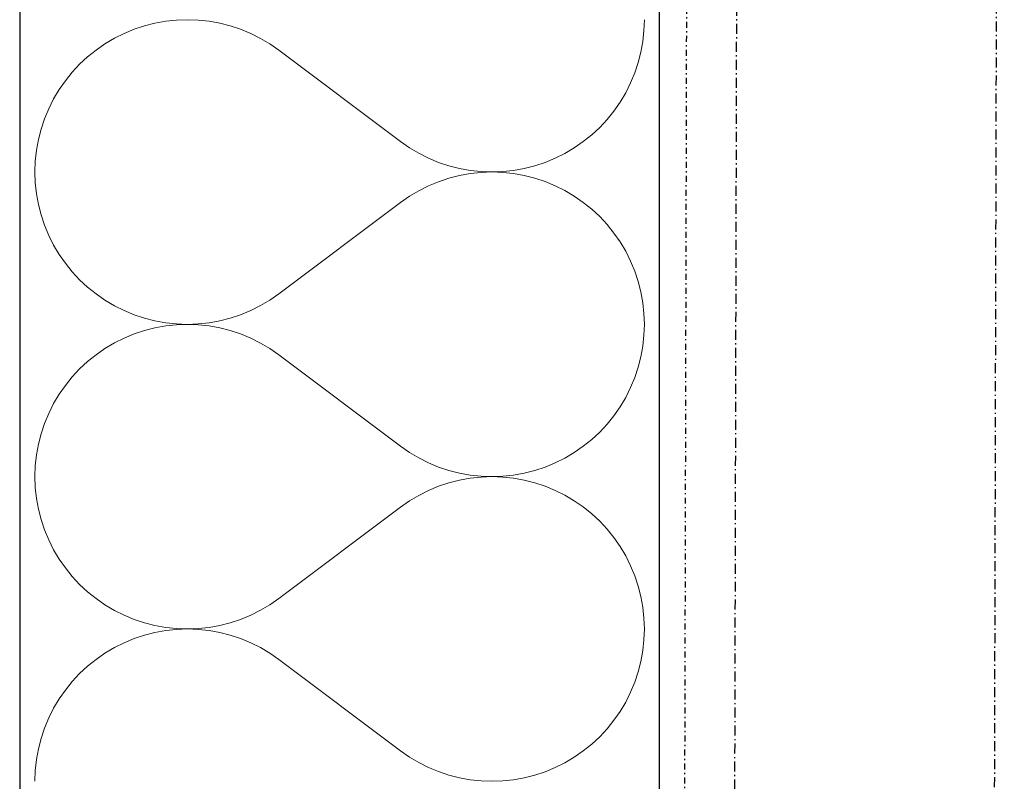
# Model space of a CAD drawing. Header units: millimetres. Extents: x -23738 to 4435, y -2716 to 20653.
# Tile 106 of 160: x -322 to -76, y 3238 to 3429. Entities that reach past the tile are written whole.
import ezdxf

# ---------------------------------------------------------------- set-up
doc = ezdxf.new("R2010")
doc.units = ezdxf.units.MM
doc.header["$MEASUREMENT"] = 0
for name, pattern in [('Wipeout_Contour', [1000, 0, -1000]), ('Čerchovaná M', [4.5, 2.5, -0.85, 0.3, -0.85]), ('Čerchovaná S', [3.5, 1.5, -0.85, 0.3, -0.85])]:
    doc.linetypes.add(name, pattern=pattern)
for name, color, linetype in [('9._POHLED ZÁPADNÍ_2_Nové_Konstrukce - krov', 7, 'Continuous'), ('9._POHLED ZÁPADNÍ_2_Nové_Konstrukce - nosné', 7, 'Continuous'), ('9._POHLED ZÁPADNÍ_2_Nové_Výplně - Povrchové', 7, 'Continuous'), ('9._POHLED ZÁPADNÍ_2_Nové_Výplně – Řezové', 7, 'Continuous'), ('9._POHLED ZÁPADNÍ_2_VÝTAH VAR 1', 7, 'Continuous')]:
    doc.layers.add(name, color=color, linetype=linetype)

# ---------------------------------------------------------------- blocks, each defined once
blk = doc.blocks.new('*X13', base_point=(-24533.14, -6254.22))
at = {"layer": '9._POHLED ZÁPADNÍ_2_Nové_Výplně – Řezové', "color": 21, "linetype": 'Continuous', "lineweight": 20, "true_color": 0xffaaaa}
for p, q in [((-290.5, 3427.03), (-293.08, 3426.18)), ((-287.87, 3427.71), (-290.5, 3427.03)), ((-285.19, 3428.19), (-287.87, 3427.71)), ((-282.48, 3428.48), (-285.19, 3428.19)), ((-279.76, 3428.57), (-282.48, 3428.48)), ((-277.05, 3428.47), (-279.76, 3428.57)), ((-274.34, 3428.18), (-277.05, 3428.47)), ((-271.66, 3427.69), (-274.34, 3428.18)), ((-269.03, 3427.02), (-271.66, 3427.69)), ((-266.45, 3426.16), (-269.03, 3427.02)), ((-165.6, 3425.85), (-165.5, 3428.57)), ((-295.6, 3425.14), (-298.03, 3423.92)), ((-293.08, 3426.18), (-295.6, 3425.14)), ((-263.93, 3425.12), (-266.45, 3426.16)), ((-261.5, 3423.9), (-263.93, 3425.12)), ((-165.89, 3423.15), (-165.6, 3425.85)), ((-300.37, 3422.53), (-302.61, 3420.98)), ((-298.03, 3423.92), (-300.37, 3422.53)), ((-259.16, 3422.51), (-261.5, 3423.9)), ((-256.93, 3420.95), (-259.16, 3422.51)), ((-166.37, 3420.47), (-165.89, 3423.15)), ((-302.61, 3420.98), (-304.73, 3419.28)), ((-256.93, 3420.95), (-226.46, 3398.1)), ((-167.05, 3417.83), (-166.37, 3420.47)), ((-306.72, 3417.42), (-308.57, 3415.43)), ((-304.73, 3419.28), (-306.72, 3417.42)), ((-167.91, 3415.25), (-167.05, 3417.83)), ((-308.57, 3415.43), (-310.28, 3413.31)), ((-168.95, 3412.74), (-167.91, 3415.25)), ((-310.28, 3413.31), (-311.83, 3411.08)), ((-170.17, 3410.31), (-168.95, 3412.74)), ((-311.83, 3411.08), (-313.22, 3408.74)), ((-171.56, 3407.97), (-170.17, 3410.31)), ((-313.22, 3408.74), (-314.44, 3406.31)), ((-173.11, 3405.73), (-171.56, 3407.97)), ((-314.44, 3406.31), (-315.48, 3403.79)), ((-174.81, 3403.62), (-173.11, 3405.73)), ((-315.48, 3403.79), (-316.34, 3401.21)), ((-176.67, 3401.63), (-174.81, 3403.62)), ((-316.34, 3401.21), (-317.01, 3398.58)), ((-178.66, 3399.77), (-176.67, 3401.63)), ((-317.01, 3398.58), (-317.5, 3395.9)), ((-226.46, 3398.1), (-224.22, 3396.54)), ((-183.02, 3396.52), (-180.78, 3398.07)), ((-180.78, 3398.07), (-178.66, 3399.77)), ((-317.5, 3395.9), (-317.79, 3393.19)), ((-224.22, 3396.54), (-221.88, 3395.15)), ((-221.88, 3395.15), (-219.45, 3393.93)), ((-187.79, 3393.91), (-185.36, 3395.13)), ((-185.36, 3395.13), (-183.02, 3396.52)), ((-317.79, 3393.19), (-317.88, 3390.48)), ((-219.45, 3393.93), (-216.94, 3392.89)), ((-216.94, 3392.89), (-214.36, 3392.03)), ((-192.88, 3392.01), (-190.3, 3392.87)), ((-190.3, 3392.87), (-187.79, 3393.91)), ((-317.88, 3390.48), (-317.79, 3387.76)), ((-214.36, 3392.03), (-211.72, 3391.35)), ((-211.72, 3391.35), (-209.05, 3390.87)), ((-209.05, 3390.08), (-211.72, 3389.6)), ((-209.05, 3390.87), (-206.34, 3390.58)), ((-206.34, 3390.38), (-209.05, 3390.08)), ((-206.34, 3390.58), (-203.62, 3390.48)), ((-203.62, 3390.48), (-206.34, 3390.38)), ((-203.62, 3390.48), (-200.9, 3390.57)), ((-200.9, 3390.38), (-203.62, 3390.48)), ((-200.9, 3390.57), (-198.2, 3390.86)), ((-198.2, 3390.09), (-200.9, 3390.38)), ((-198.2, 3390.86), (-195.52, 3391.34)), ((-195.52, 3389.61), (-198.2, 3390.09)), ((-195.52, 3391.34), (-192.88, 3392.01)), ((-317.79, 3387.76), (-317.5, 3385.05)), ((-216.94, 3388.06), (-219.45, 3387.02)), ((-214.36, 3388.92), (-216.94, 3388.06)), ((-211.72, 3389.6), (-214.36, 3388.92)), ((-192.88, 3388.94), (-195.52, 3389.61)), ((-190.3, 3388.08), (-192.88, 3388.94)), ((-187.79, 3387.04), (-190.3, 3388.08)), ((-221.88, 3385.8), (-224.22, 3384.41)), ((-219.45, 3387.02), (-221.88, 3385.8)), ((-185.36, 3385.82), (-187.79, 3387.04)), ((-183.02, 3384.44), (-185.36, 3385.82)), ((-317.5, 3385.05), (-317.01, 3382.38)), ((-256.93, 3360), (-226.46, 3382.86)), ((-224.22, 3384.41), (-226.46, 3382.86)), ((-180.78, 3382.89), (-183.02, 3384.44)), ((-178.66, 3381.18), (-180.78, 3382.89)), ((-317.01, 3382.38), (-316.34, 3379.74)), ((-176.67, 3379.33), (-178.66, 3381.18)), ((-316.34, 3379.74), (-315.48, 3377.16)), ((-174.81, 3377.34), (-176.67, 3379.33)), ((-315.48, 3377.16), (-314.44, 3374.64)), ((-173.11, 3375.22), (-174.81, 3377.34)), ((-171.56, 3372.98), (-173.11, 3375.22)), ((-314.44, 3374.64), (-313.22, 3372.21)), ((-170.17, 3370.64), (-171.56, 3372.98)), ((-313.22, 3372.21), (-311.83, 3369.87)), ((-168.95, 3368.21), (-170.17, 3370.64)), ((-311.83, 3369.87), (-310.28, 3367.64)), ((-167.91, 3365.7), (-168.95, 3368.21)), ((-310.28, 3367.64), (-308.57, 3365.52)), ((-308.57, 3365.52), (-306.72, 3363.53)), ((-167.05, 3363.12), (-167.91, 3365.7)), ((-306.72, 3363.53), (-304.73, 3361.68)), ((-166.37, 3360.48), (-167.05, 3363.12)), ((-304.73, 3361.68), (-302.61, 3359.97)), ((-165.89, 3357.8), (-166.37, 3360.48)), ((-302.61, 3359.97), (-300.37, 3358.42)), ((-300.37, 3358.42), (-298.03, 3357.03)), ((-261.5, 3357.06), (-259.16, 3358.45)), ((-259.16, 3358.45), (-256.93, 3360)), ((-298.03, 3357.03), (-295.6, 3355.82)), ((-295.6, 3355.82), (-293.08, 3354.78)), ((-266.45, 3354.79), (-263.93, 3355.84)), ((-263.93, 3355.84), (-261.5, 3357.06)), ((-165.6, 3355.1), (-165.89, 3357.8)), ((-293.08, 3354.78), (-290.5, 3353.92)), ((-290.5, 3353.92), (-287.87, 3353.25)), ((-287.87, 3353.25), (-285.19, 3352.77)), ((-274.34, 3352.77), (-271.66, 3353.26)), ((-271.66, 3353.26), (-269.03, 3353.93)), ((-269.03, 3353.93), (-266.45, 3354.79)), ((-165.5, 3352.38), (-165.6, 3355.1)), ((-290.5, 3350.84), (-293.08, 3349.99)), ((-287.87, 3351.51), (-290.5, 3350.84)), ((-285.19, 3352), (-287.87, 3351.51)), ((-285.19, 3352.77), (-282.48, 3352.48)), ((-282.48, 3352.29), (-285.19, 3352)), ((-282.48, 3352.48), (-279.76, 3352.38)), ((-279.76, 3352.38), (-282.48, 3352.29)), ((-279.76, 3352.38), (-277.05, 3352.48)), ((-277.05, 3352.28), (-279.76, 3352.38)), ((-277.05, 3352.48), (-274.34, 3352.77)), ((-274.34, 3351.99), (-277.05, 3352.28)), ((-271.66, 3351.5), (-274.34, 3351.99)), ((-269.03, 3350.83), (-271.66, 3351.5)), ((-266.45, 3349.97), (-269.03, 3350.83)), ((-165.6, 3349.66), (-165.5, 3352.38)), ((-295.6, 3348.95), (-298.03, 3347.73)), ((-293.08, 3349.99), (-295.6, 3348.95)), ((-263.93, 3348.93), (-266.45, 3349.97)), ((-261.5, 3347.71), (-263.93, 3348.93)), ((-165.89, 3346.96), (-165.6, 3349.66)), ((-300.37, 3346.34), (-302.61, 3344.79)), ((-298.03, 3347.73), (-300.37, 3346.34)), ((-259.16, 3346.32), (-261.5, 3347.71)), ((-256.93, 3344.76), (-259.16, 3346.32)), ((-166.37, 3344.28), (-165.89, 3346.96)), ((-302.61, 3344.79), (-304.73, 3343.08)), ((-256.93, 3344.76), (-226.46, 3321.9)), ((-167.05, 3341.64), (-166.37, 3344.28)), ((-306.72, 3341.23), (-308.57, 3339.24)), ((-304.73, 3343.08), (-306.72, 3341.23)), ((-167.91, 3339.06), (-167.05, 3341.64)), ((-308.57, 3339.24), (-310.28, 3337.12)), ((-168.95, 3336.55), (-167.91, 3339.06)), ((-310.28, 3337.12), (-311.83, 3334.89)), ((-170.17, 3334.12), (-168.95, 3336.55)), ((-311.83, 3334.89), (-313.22, 3332.55)), ((-171.56, 3331.78), (-170.17, 3334.12)), ((-313.22, 3332.55), (-314.44, 3330.12)), ((-173.11, 3329.54), (-171.56, 3331.78)), ((-314.44, 3330.12), (-315.48, 3327.6)), ((-174.81, 3327.43), (-173.11, 3329.54)), ((-315.48, 3327.6), (-316.34, 3325.02)), ((-176.67, 3325.43), (-174.81, 3327.43)), ((-316.34, 3325.02), (-317.01, 3322.39)), ((-180.78, 3321.88), (-178.66, 3323.58)), ((-178.66, 3323.58), (-176.67, 3325.43)), ((-317.01, 3322.39), (-317.5, 3319.71)), ((-226.46, 3321.9), (-224.22, 3320.35)), ((-183.02, 3320.32), (-180.78, 3321.88)), ((-317.5, 3319.71), (-317.79, 3317)), ((-224.22, 3320.35), (-221.88, 3318.96)), ((-221.88, 3318.96), (-219.45, 3317.74)), ((-187.79, 3317.72), (-185.36, 3318.94)), ((-185.36, 3318.94), (-183.02, 3320.32)), ((-317.79, 3317), (-317.88, 3314.29)), ((-219.45, 3317.74), (-216.94, 3316.7)), ((-216.94, 3316.7), (-214.36, 3315.84)), ((-192.88, 3315.82), (-190.3, 3316.68)), ((-190.3, 3316.68), (-187.79, 3317.72)), ((-317.88, 3314.29), (-317.79, 3311.57)), ((-214.36, 3315.84), (-211.72, 3315.16)), ((-211.72, 3315.16), (-209.05, 3314.68)), ((-209.05, 3313.89), (-211.72, 3313.41)), ((-209.05, 3314.68), (-206.34, 3314.38)), ((-206.34, 3314.19), (-209.05, 3313.89)), ((-206.34, 3314.38), (-203.62, 3314.29)), ((-203.62, 3314.29), (-206.34, 3314.19)), ((-203.62, 3314.29), (-200.9, 3314.38)), ((-200.9, 3314.19), (-203.62, 3314.29)), ((-200.9, 3314.38), (-198.2, 3314.67)), ((-198.2, 3313.9), (-200.9, 3314.19)), ((-198.2, 3314.67), (-195.52, 3315.15)), ((-195.52, 3313.42), (-198.2, 3313.9)), ((-195.52, 3315.15), (-192.88, 3315.82)), ((-317.79, 3311.57), (-317.5, 3308.86)), ((-216.94, 3311.87), (-219.45, 3310.83)), ((-214.36, 3312.73), (-216.94, 3311.87)), ((-211.72, 3313.41), (-214.36, 3312.73)), ((-192.88, 3312.75), (-195.52, 3313.42)), ((-190.3, 3311.89), (-192.88, 3312.75)), ((-187.79, 3310.85), (-190.3, 3311.89)), ((-317.5, 3308.86), (-317.01, 3306.18)), ((-221.88, 3309.61), (-224.22, 3308.22)), ((-219.45, 3310.83), (-221.88, 3309.61)), ((-185.36, 3309.63), (-187.79, 3310.85)), ((-183.02, 3308.25), (-185.36, 3309.63)), ((-256.93, 3283.81), (-226.46, 3306.67)), ((-224.22, 3308.22), (-226.46, 3306.67)), ((-180.78, 3306.7), (-183.02, 3308.25)), ((-178.66, 3304.99), (-180.78, 3306.7)), ((-317.01, 3306.18), (-316.34, 3303.55)), ((-176.67, 3303.14), (-178.66, 3304.99)), ((-316.34, 3303.55), (-315.48, 3300.97)), ((-174.81, 3301.15), (-176.67, 3303.14)), ((-315.48, 3300.97), (-314.44, 3298.45)), ((-173.11, 3299.03), (-174.81, 3301.15)), ((-171.56, 3296.79), (-173.11, 3299.03)), ((-314.44, 3298.45), (-313.22, 3296.02)), ((-170.17, 3294.45), (-171.56, 3296.79)), ((-313.22, 3296.02), (-311.83, 3293.68)), ((-168.95, 3292.02), (-170.17, 3294.45)), ((-311.83, 3293.68), (-310.28, 3291.45)), ((-167.91, 3289.51), (-168.95, 3292.02)), ((-310.28, 3291.45), (-308.57, 3289.33)), ((-308.57, 3289.33), (-306.72, 3287.34)), ((-167.05, 3286.93), (-167.91, 3289.51)), ((-306.72, 3287.34), (-304.73, 3285.49)), ((-166.37, 3284.29), (-167.05, 3286.93)), ((-304.73, 3285.49), (-302.61, 3283.78)), ((-165.89, 3281.61), (-166.37, 3284.29)), ((-302.61, 3283.78), (-300.37, 3282.23)), ((-300.37, 3282.23), (-298.03, 3280.84)), ((-261.5, 3280.87), (-259.16, 3282.26)), ((-259.16, 3282.26), (-256.93, 3283.81)), ((-298.03, 3280.84), (-295.6, 3279.63)), ((-295.6, 3279.63), (-293.08, 3278.59)), ((-266.45, 3278.6), (-263.93, 3279.65)), ((-263.93, 3279.65), (-261.5, 3280.87)), ((-165.6, 3278.91), (-165.89, 3281.61)), ((-293.08, 3278.59), (-290.5, 3277.73)), ((-290.5, 3277.73), (-287.87, 3277.06)), ((-287.87, 3277.06), (-285.19, 3276.58)), ((-274.34, 3276.58), (-271.66, 3277.07)), ((-271.66, 3277.07), (-269.03, 3277.74)), ((-269.03, 3277.74), (-266.45, 3278.6)), ((-165.5, 3276.19), (-165.6, 3278.91)), ((-290.5, 3274.65), (-293.08, 3273.8)), ((-287.87, 3275.32), (-290.5, 3274.65)), ((-285.19, 3275.81), (-287.87, 3275.32)), ((-285.19, 3276.58), (-282.48, 3276.29)), ((-282.48, 3276.1), (-285.19, 3275.81)), ((-282.48, 3276.29), (-279.76, 3276.19)), ((-279.76, 3276.19), (-282.48, 3276.1)), ((-279.76, 3276.19), (-277.05, 3276.29)), ((-277.05, 3276.09), (-279.76, 3276.19)), ((-277.05, 3276.29), (-274.34, 3276.58)), ((-274.34, 3275.8), (-277.05, 3276.09)), ((-271.66, 3275.31), (-274.34, 3275.8)), ((-269.03, 3274.64), (-271.66, 3275.31)), ((-266.45, 3273.78), (-269.03, 3274.64)), ((-165.6, 3273.47), (-165.5, 3276.19)), ((-295.6, 3272.76), (-298.03, 3271.54)), ((-293.08, 3273.8), (-295.6, 3272.76)), ((-263.93, 3272.73), (-266.45, 3273.78)), ((-261.5, 3271.52), (-263.93, 3272.73)), ((-165.89, 3270.77), (-165.6, 3273.47)), ((-300.37, 3270.15), (-302.61, 3268.6)), ((-298.03, 3271.54), (-300.37, 3270.15)), ((-259.16, 3270.12), (-261.5, 3271.52)), ((-256.93, 3268.57), (-259.16, 3270.12)), ((-166.37, 3268.09), (-165.89, 3270.77)), ((-304.73, 3266.89), (-306.72, 3265.04)), ((-302.61, 3268.6), (-304.73, 3266.89)), ((-256.93, 3268.57), (-226.46, 3245.71)), ((-167.05, 3265.45), (-166.37, 3268.09)), ((-306.72, 3265.04), (-308.57, 3263.05)), ((-167.91, 3262.87), (-167.05, 3265.45)), ((-308.57, 3263.05), (-310.28, 3260.93)), ((-168.95, 3260.36), (-167.91, 3262.87)), ((-310.28, 3260.93), (-311.83, 3258.7)), ((-170.17, 3257.93), (-168.95, 3260.36)), ((-311.83, 3258.7), (-313.22, 3256.36)), ((-171.56, 3255.59), (-170.17, 3257.93)), ((-313.22, 3256.36), (-314.44, 3253.93)), ((-173.11, 3253.35), (-171.56, 3255.59)), ((-314.44, 3253.93), (-315.48, 3251.41)), ((-174.81, 3251.24), (-173.11, 3253.35)), ((-315.48, 3251.41), (-316.34, 3248.83)), ((-176.67, 3249.24), (-174.81, 3251.24)), ((-316.34, 3248.83), (-317.01, 3246.2)), ((-180.78, 3245.69), (-178.66, 3247.39)), ((-178.66, 3247.39), (-176.67, 3249.24)), ((-317.01, 3246.2), (-317.5, 3243.52)), ((-226.46, 3245.71), (-224.22, 3244.16)), ((-183.02, 3244.13), (-180.78, 3245.69)), ((-317.5, 3243.52), (-317.79, 3240.81)), ((-224.22, 3244.16), (-221.88, 3242.77)), ((-221.88, 3242.77), (-219.45, 3241.55)), ((-187.79, 3241.53), (-185.36, 3242.75)), ((-185.36, 3242.75), (-183.02, 3244.13)), ((-317.79, 3240.81), (-317.88, 3238.1)), ((-219.45, 3241.55), (-216.94, 3240.51)), ((-216.94, 3240.51), (-214.36, 3239.65)), ((-192.88, 3239.63), (-190.3, 3240.49)), ((-190.3, 3240.49), (-187.79, 3241.53)), ((-214.36, 3239.65), (-211.72, 3238.97)), ((-211.72, 3238.97), (-209.05, 3238.49)), ((-209.05, 3238.49), (-206.34, 3238.19)), ((-206.34, 3238.19), (-203.62, 3238.1)), ((-203.62, 3238.1), (-200.9, 3238.19)), ((-200.9, 3238.19), (-198.2, 3238.48)), ((-198.2, 3238.48), (-195.52, 3238.96)), ((-195.52, 3238.96), (-192.88, 3239.63))]:
    blk.add_line(p, q, dxfattribs=at)
blk = doc.blocks.new('*X24', base_point=(-24533.14, -6254.22))
at = {"layer": '9._POHLED ZÁPADNÍ_2_Nové_Výplně – Řezové', "color": 21, "linetype": 'Continuous', "lineweight": 20, "true_color": 0xffaaaa}
for p, q in [((-290.5, 3427.03), (-293.08, 3426.18)), ((-287.87, 3427.71), (-290.5, 3427.03)), ((-285.19, 3428.19), (-287.87, 3427.71)), ((-282.48, 3428.48), (-285.19, 3428.19)), ((-279.76, 3428.57), (-282.48, 3428.48)), ((-277.05, 3428.47), (-279.76, 3428.57)), ((-274.34, 3428.18), (-277.05, 3428.47)), ((-271.66, 3427.69), (-274.34, 3428.18)), ((-269.03, 3427.02), (-271.66, 3427.69)), ((-266.45, 3426.16), (-269.03, 3427.02)), ((-165.6, 3425.85), (-165.5, 3428.57)), ((-295.6, 3425.14), (-298.03, 3423.92)), ((-293.08, 3426.18), (-295.6, 3425.14)), ((-263.93, 3425.12), (-266.45, 3426.16)), ((-261.5, 3423.9), (-263.93, 3425.12)), ((-165.89, 3423.15), (-165.6, 3425.85)), ((-300.37, 3422.53), (-302.61, 3420.98)), ((-298.03, 3423.92), (-300.37, 3422.53)), ((-259.16, 3422.51), (-261.5, 3423.9)), ((-256.93, 3420.95), (-259.16, 3422.51)), ((-166.37, 3420.47), (-165.89, 3423.15)), ((-302.61, 3420.98), (-304.73, 3419.28)), ((-256.93, 3420.95), (-226.46, 3398.1)), ((-167.05, 3417.83), (-166.37, 3420.47)), ((-306.72, 3417.42), (-308.57, 3415.43)), ((-304.73, 3419.28), (-306.72, 3417.42)), ((-167.91, 3415.25), (-167.05, 3417.83)), ((-308.57, 3415.43), (-310.28, 3413.31)), ((-168.95, 3412.74), (-167.91, 3415.25)), ((-310.28, 3413.31), (-311.83, 3411.08)), ((-170.17, 3410.31), (-168.95, 3412.74)), ((-311.83, 3411.08), (-313.22, 3408.74)), ((-171.56, 3407.97), (-170.17, 3410.31)), ((-313.22, 3408.74), (-314.44, 3406.31)), ((-173.11, 3405.73), (-171.56, 3407.97)), ((-314.44, 3406.31), (-315.48, 3403.79)), ((-174.81, 3403.62), (-173.11, 3405.73)), ((-315.48, 3403.79), (-316.34, 3401.21)), ((-176.67, 3401.63), (-174.81, 3403.62)), ((-316.34, 3401.21), (-317.01, 3398.58)), ((-178.66, 3399.77), (-176.67, 3401.63)), ((-317.01, 3398.58), (-317.5, 3395.9)), ((-226.46, 3398.1), (-224.22, 3396.54)), ((-183.02, 3396.52), (-180.78, 3398.07)), ((-180.78, 3398.07), (-178.66, 3399.77)), ((-317.5, 3395.9), (-317.79, 3393.19)), ((-224.22, 3396.54), (-221.88, 3395.15)), ((-221.88, 3395.15), (-219.45, 3393.93)), ((-187.79, 3393.91), (-185.36, 3395.13)), ((-185.36, 3395.13), (-183.02, 3396.52)), ((-317.79, 3393.19), (-317.88, 3390.48)), ((-219.45, 3393.93), (-216.94, 3392.89)), ((-216.94, 3392.89), (-214.36, 3392.03)), ((-192.88, 3392.01), (-190.3, 3392.87)), ((-190.3, 3392.87), (-187.79, 3393.91)), ((-317.88, 3390.48), (-317.79, 3387.76)), ((-214.36, 3392.03), (-211.72, 3391.35)), ((-211.72, 3391.35), (-209.05, 3390.87)), ((-209.05, 3390.08), (-211.72, 3389.6)), ((-209.05, 3390.87), (-206.34, 3390.58)), ((-206.34, 3390.38), (-209.05, 3390.08)), ((-206.34, 3390.58), (-203.62, 3390.48)), ((-203.62, 3390.48), (-206.34, 3390.38)), ((-203.62, 3390.48), (-200.9, 3390.57)), ((-200.9, 3390.38), (-203.62, 3390.48)), ((-200.9, 3390.57), (-198.2, 3390.86)), ((-198.2, 3390.09), (-200.9, 3390.38)), ((-198.2, 3390.86), (-195.52, 3391.34)), ((-195.52, 3389.61), (-198.2, 3390.09)), ((-195.52, 3391.34), (-192.88, 3392.01)), ((-317.79, 3387.76), (-317.5, 3385.05)), ((-216.94, 3388.06), (-219.45, 3387.02)), ((-214.36, 3388.92), (-216.94, 3388.06)), ((-211.72, 3389.6), (-214.36, 3388.92)), ((-192.88, 3388.94), (-195.52, 3389.61)), ((-190.3, 3388.08), (-192.88, 3388.94)), ((-187.79, 3387.04), (-190.3, 3388.08)), ((-221.88, 3385.8), (-224.22, 3384.41)), ((-219.45, 3387.02), (-221.88, 3385.8)), ((-185.36, 3385.82), (-187.79, 3387.04)), ((-183.02, 3384.44), (-185.36, 3385.82)), ((-317.5, 3385.05), (-317.01, 3382.38)), ((-256.93, 3360), (-226.46, 3382.86)), ((-224.22, 3384.41), (-226.46, 3382.86)), ((-180.78, 3382.89), (-183.02, 3384.44)), ((-178.66, 3381.18), (-180.78, 3382.89)), ((-317.01, 3382.38), (-316.34, 3379.74)), ((-176.67, 3379.33), (-178.66, 3381.18)), ((-316.34, 3379.74), (-315.48, 3377.16)), ((-174.81, 3377.34), (-176.67, 3379.33)), ((-315.48, 3377.16), (-314.44, 3374.64)), ((-173.11, 3375.22), (-174.81, 3377.34)), ((-171.56, 3372.98), (-173.11, 3375.22)), ((-314.44, 3374.64), (-313.22, 3372.21)), ((-170.17, 3370.64), (-171.56, 3372.98)), ((-313.22, 3372.21), (-311.83, 3369.87)), ((-168.95, 3368.21), (-170.17, 3370.64)), ((-311.83, 3369.87), (-310.28, 3367.64)), ((-167.91, 3365.7), (-168.95, 3368.21)), ((-310.28, 3367.64), (-308.57, 3365.52)), ((-308.57, 3365.52), (-306.72, 3363.53)), ((-167.05, 3363.12), (-167.91, 3365.7)), ((-306.72, 3363.53), (-304.73, 3361.68)), ((-166.37, 3360.48), (-167.05, 3363.12)), ((-304.73, 3361.68), (-302.61, 3359.97)), ((-165.89, 3357.8), (-166.37, 3360.48)), ((-302.61, 3359.97), (-300.37, 3358.42)), ((-300.37, 3358.42), (-298.03, 3357.03)), ((-261.5, 3357.06), (-259.16, 3358.45)), ((-259.16, 3358.45), (-256.93, 3360)), ((-298.03, 3357.03), (-295.6, 3355.82)), ((-295.6, 3355.82), (-293.08, 3354.78)), ((-266.45, 3354.79), (-263.93, 3355.84)), ((-263.93, 3355.84), (-261.5, 3357.06)), ((-165.6, 3355.1), (-165.89, 3357.8)), ((-293.08, 3354.78), (-290.5, 3353.92)), ((-290.5, 3353.92), (-287.87, 3353.25)), ((-287.87, 3353.25), (-285.19, 3352.77)), ((-274.34, 3352.77), (-271.66, 3353.26)), ((-271.66, 3353.26), (-269.03, 3353.93)), ((-269.03, 3353.93), (-266.45, 3354.79)), ((-165.5, 3352.38), (-165.6, 3355.1)), ((-290.5, 3350.84), (-293.08, 3349.99)), ((-287.87, 3351.51), (-290.5, 3350.84)), ((-285.19, 3352), (-287.87, 3351.51)), ((-285.19, 3352.77), (-282.48, 3352.48)), ((-282.48, 3352.29), (-285.19, 3352)), ((-282.48, 3352.48), (-279.76, 3352.38)), ((-279.76, 3352.38), (-282.48, 3352.29)), ((-279.76, 3352.38), (-277.05, 3352.48)), ((-277.05, 3352.28), (-279.76, 3352.38)), ((-277.05, 3352.48), (-274.34, 3352.77)), ((-274.34, 3351.99), (-277.05, 3352.28)), ((-271.66, 3351.5), (-274.34, 3351.99)), ((-269.03, 3350.83), (-271.66, 3351.5)), ((-266.45, 3349.97), (-269.03, 3350.83)), ((-165.6, 3349.66), (-165.5, 3352.38)), ((-295.6, 3348.95), (-298.03, 3347.73)), ((-293.08, 3349.99), (-295.6, 3348.95)), ((-263.93, 3348.93), (-266.45, 3349.97)), ((-261.5, 3347.71), (-263.93, 3348.93)), ((-165.89, 3346.96), (-165.6, 3349.66)), ((-300.37, 3346.34), (-302.61, 3344.79)), ((-298.03, 3347.73), (-300.37, 3346.34)), ((-259.16, 3346.32), (-261.5, 3347.71)), ((-256.93, 3344.76), (-259.16, 3346.32)), ((-166.37, 3344.28), (-165.89, 3346.96)), ((-302.61, 3344.79), (-304.73, 3343.08)), ((-256.93, 3344.76), (-226.46, 3321.9)), ((-167.05, 3341.64), (-166.37, 3344.28)), ((-306.72, 3341.23), (-308.57, 3339.24)), ((-304.73, 3343.08), (-306.72, 3341.23)), ((-167.91, 3339.06), (-167.05, 3341.64)), ((-308.57, 3339.24), (-310.28, 3337.12)), ((-168.95, 3336.55), (-167.91, 3339.06)), ((-310.28, 3337.12), (-311.83, 3334.89)), ((-170.17, 3334.12), (-168.95, 3336.55)), ((-311.83, 3334.89), (-313.22, 3332.55)), ((-171.56, 3331.78), (-170.17, 3334.12)), ((-313.22, 3332.55), (-314.44, 3330.12)), ((-173.11, 3329.54), (-171.56, 3331.78)), ((-314.44, 3330.12), (-315.48, 3327.6)), ((-174.81, 3327.43), (-173.11, 3329.54)), ((-315.48, 3327.6), (-316.34, 3325.02)), ((-176.67, 3325.43), (-174.81, 3327.43)), ((-316.34, 3325.02), (-317.01, 3322.39)), ((-180.78, 3321.88), (-178.66, 3323.58)), ((-178.66, 3323.58), (-176.67, 3325.43)), ((-317.01, 3322.39), (-317.5, 3319.71)), ((-226.46, 3321.9), (-224.22, 3320.35)), ((-183.02, 3320.32), (-180.78, 3321.88)), ((-317.5, 3319.71), (-317.79, 3317)), ((-224.22, 3320.35), (-221.88, 3318.96)), ((-221.88, 3318.96), (-219.45, 3317.74)), ((-187.79, 3317.72), (-185.36, 3318.94)), ((-185.36, 3318.94), (-183.02, 3320.32)), ((-317.79, 3317), (-317.88, 3314.29)), ((-219.45, 3317.74), (-216.94, 3316.7)), ((-216.94, 3316.7), (-214.36, 3315.84)), ((-192.88, 3315.82), (-190.3, 3316.68)), ((-190.3, 3316.68), (-187.79, 3317.72)), ((-317.88, 3314.29), (-317.79, 3311.57)), ((-214.36, 3315.84), (-211.72, 3315.16)), ((-211.72, 3315.16), (-209.05, 3314.68)), ((-209.05, 3313.89), (-211.72, 3313.41)), ((-209.05, 3314.68), (-206.34, 3314.38)), ((-206.34, 3314.19), (-209.05, 3313.89)), ((-206.34, 3314.38), (-203.62, 3314.29)), ((-203.62, 3314.29), (-206.34, 3314.19)), ((-203.62, 3314.29), (-200.9, 3314.38)), ((-200.9, 3314.19), (-203.62, 3314.29)), ((-200.9, 3314.38), (-198.2, 3314.67)), ((-198.2, 3313.9), (-200.9, 3314.19)), ((-198.2, 3314.67), (-195.52, 3315.15)), ((-195.52, 3313.42), (-198.2, 3313.9)), ((-195.52, 3315.15), (-192.88, 3315.82)), ((-317.79, 3311.57), (-317.5, 3308.86)), ((-216.94, 3311.87), (-219.45, 3310.83)), ((-214.36, 3312.73), (-216.94, 3311.87)), ((-211.72, 3313.41), (-214.36, 3312.73)), ((-192.88, 3312.75), (-195.52, 3313.42)), ((-190.3, 3311.89), (-192.88, 3312.75)), ((-187.79, 3310.85), (-190.3, 3311.89)), ((-317.5, 3308.86), (-317.01, 3306.18)), ((-221.88, 3309.61), (-224.22, 3308.22)), ((-219.45, 3310.83), (-221.88, 3309.61)), ((-185.36, 3309.63), (-187.79, 3310.85)), ((-183.02, 3308.25), (-185.36, 3309.63)), ((-256.93, 3283.81), (-226.46, 3306.67)), ((-224.22, 3308.22), (-226.46, 3306.67)), ((-180.78, 3306.7), (-183.02, 3308.25)), ((-178.66, 3304.99), (-180.78, 3306.7)), ((-317.01, 3306.18), (-316.34, 3303.55)), ((-176.67, 3303.14), (-178.66, 3304.99)), ((-316.34, 3303.55), (-315.48, 3300.97)), ((-174.81, 3301.15), (-176.67, 3303.14)), ((-315.48, 3300.97), (-314.44, 3298.45)), ((-173.11, 3299.03), (-174.81, 3301.15)), ((-171.56, 3296.79), (-173.11, 3299.03)), ((-314.44, 3298.45), (-313.22, 3296.02)), ((-170.17, 3294.45), (-171.56, 3296.79)), ((-313.22, 3296.02), (-311.83, 3293.68)), ((-168.95, 3292.02), (-170.17, 3294.45)), ((-311.83, 3293.68), (-310.28, 3291.45)), ((-167.91, 3289.51), (-168.95, 3292.02)), ((-310.28, 3291.45), (-308.57, 3289.33)), ((-308.57, 3289.33), (-306.72, 3287.34)), ((-167.05, 3286.93), (-167.91, 3289.51)), ((-306.72, 3287.34), (-304.73, 3285.49)), ((-166.37, 3284.29), (-167.05, 3286.93)), ((-304.73, 3285.49), (-302.61, 3283.78)), ((-165.89, 3281.61), (-166.37, 3284.29)), ((-302.61, 3283.78), (-300.37, 3282.23)), ((-300.37, 3282.23), (-298.03, 3280.84)), ((-261.5, 3280.87), (-259.16, 3282.26)), ((-259.16, 3282.26), (-256.93, 3283.81)), ((-298.03, 3280.84), (-295.6, 3279.63)), ((-295.6, 3279.63), (-293.08, 3278.59)), ((-266.45, 3278.6), (-263.93, 3279.65)), ((-263.93, 3279.65), (-261.5, 3280.87)), ((-165.6, 3278.91), (-165.89, 3281.61)), ((-293.08, 3278.59), (-290.5, 3277.73)), ((-290.5, 3277.73), (-287.87, 3277.06)), ((-287.87, 3277.06), (-285.19, 3276.58)), ((-274.34, 3276.58), (-271.66, 3277.07)), ((-271.66, 3277.07), (-269.03, 3277.74)), ((-269.03, 3277.74), (-266.45, 3278.6)), ((-165.5, 3276.19), (-165.6, 3278.91)), ((-290.5, 3274.65), (-293.08, 3273.8)), ((-287.87, 3275.32), (-290.5, 3274.65)), ((-285.19, 3275.81), (-287.87, 3275.32)), ((-285.19, 3276.58), (-282.48, 3276.29)), ((-282.48, 3276.1), (-285.19, 3275.81)), ((-282.48, 3276.29), (-279.76, 3276.19)), ((-279.76, 3276.19), (-282.48, 3276.1)), ((-279.76, 3276.19), (-277.05, 3276.29)), ((-277.05, 3276.09), (-279.76, 3276.19)), ((-277.05, 3276.29), (-274.34, 3276.58)), ((-274.34, 3275.8), (-277.05, 3276.09)), ((-271.66, 3275.31), (-274.34, 3275.8)), ((-269.03, 3274.64), (-271.66, 3275.31)), ((-266.45, 3273.78), (-269.03, 3274.64)), ((-165.6, 3273.47), (-165.5, 3276.19)), ((-295.6, 3272.76), (-298.03, 3271.54)), ((-293.08, 3273.8), (-295.6, 3272.76)), ((-263.93, 3272.73), (-266.45, 3273.78)), ((-261.5, 3271.52), (-263.93, 3272.73)), ((-165.89, 3270.77), (-165.6, 3273.47)), ((-300.37, 3270.15), (-302.61, 3268.6)), ((-298.03, 3271.54), (-300.37, 3270.15)), ((-259.16, 3270.12), (-261.5, 3271.52)), ((-256.93, 3268.57), (-259.16, 3270.12)), ((-166.37, 3268.09), (-165.89, 3270.77)), ((-304.73, 3266.89), (-306.72, 3265.04)), ((-302.61, 3268.6), (-304.73, 3266.89)), ((-256.93, 3268.57), (-226.46, 3245.71)), ((-167.05, 3265.45), (-166.37, 3268.09)), ((-306.72, 3265.04), (-308.57, 3263.05)), ((-167.91, 3262.87), (-167.05, 3265.45)), ((-308.57, 3263.05), (-310.28, 3260.93)), ((-168.95, 3260.36), (-167.91, 3262.87)), ((-310.28, 3260.93), (-311.83, 3258.7)), ((-170.17, 3257.93), (-168.95, 3260.36)), ((-311.83, 3258.7), (-313.22, 3256.36)), ((-171.56, 3255.59), (-170.17, 3257.93)), ((-313.22, 3256.36), (-314.44, 3253.93)), ((-173.11, 3253.35), (-171.56, 3255.59)), ((-314.44, 3253.93), (-315.48, 3251.41)), ((-174.81, 3251.24), (-173.11, 3253.35)), ((-315.48, 3251.41), (-316.34, 3248.83)), ((-176.67, 3249.24), (-174.81, 3251.24)), ((-316.34, 3248.83), (-317.01, 3246.2)), ((-180.78, 3245.69), (-178.66, 3247.39)), ((-178.66, 3247.39), (-176.67, 3249.24)), ((-317.01, 3246.2), (-317.5, 3243.52)), ((-226.46, 3245.71), (-224.22, 3244.16)), ((-183.02, 3244.13), (-180.78, 3245.69)), ((-317.5, 3243.52), (-317.79, 3240.81)), ((-224.22, 3244.16), (-221.88, 3242.77)), ((-221.88, 3242.77), (-219.45, 3241.55)), ((-187.79, 3241.53), (-185.36, 3242.75)), ((-185.36, 3242.75), (-183.02, 3244.13)), ((-317.79, 3240.81), (-317.88, 3238.1)), ((-219.45, 3241.55), (-216.94, 3240.51)), ((-216.94, 3240.51), (-214.36, 3239.65)), ((-192.88, 3239.63), (-190.3, 3240.49)), ((-190.3, 3240.49), (-187.79, 3241.53)), ((-214.36, 3239.65), (-211.72, 3238.97)), ((-211.72, 3238.97), (-209.05, 3238.49)), ((-209.05, 3238.49), (-206.34, 3238.19)), ((-206.34, 3238.19), (-203.62, 3238.1)), ((-203.62, 3238.1), (-200.9, 3238.19)), ((-200.9, 3238.19), (-198.2, 3238.48)), ((-198.2, 3238.48), (-195.52, 3238.96)), ((-195.52, 3238.96), (-192.88, 3239.63))]:
    blk.add_line(p, q, dxfattribs=at)

msp = doc.modelspace()

# ---------------------------------------------------------------- linework, layer by layer
at = {"layer": '9._POHLED ZÁPADNÍ_2_Nové_Konstrukce - krov', "color": 1, "linetype": 'Čerchovaná M', "lineweight": 25}
for p, q in [((-147.2, 1400.03), (-140.46, 4257.41)), ((-82.76, 1184.64), (-75.51, 4257.25))]:
    msp.add_line(p, q, dxfattribs=at)

# ---------------------------------------------------------------- wipeouts: each hides what was drawn before it
at = {"color": 254, "linetype": 'Wipeout_Contour', "lineweight": 0, "ltscale": 36793.983046}
msp.add_wipeout([(-161.69, 351.47), (-161.69, 17956.84), (-321.69, 17969.56), (-321.69, 351.48)], dxfattribs=at).dxf.layer = '9._POHLED ZÁPADNÍ_2_Nové_Výplně - Povrchové'

# ---------------------------------------------------------------- next in the draw order: linework, layer by layer
at = {"layer": '9._POHLED ZÁPADNÍ_2_Nové_Konstrukce - nosné', "color": 1, "linetype": 'Continuous', "lineweight": 25, "flags": 128}
for points in [[(-161.69, 351.47), (-161.69, 18117.35)], [(-321.69, 17969.56), (-321.69, 351.48)]]:
    msp.add_lwpolyline(points, dxfattribs=at)

# ---------------------------------------------------------------- next in the draw order: wipeouts: each hides what was drawn before it
at = {"color": 254, "linetype": 'Wipeout_Contour', "lineweight": 0, "ltscale": 8778.600966}
msp.add_wipeout([(-321.69, 351.48), (-161.69, 351.47), (-161.69, 3949.14), (-321.69, 3949.14)], dxfattribs=at).dxf.layer = '9._POHLED ZÁPADNÍ_2_Nové_Výplně – Řezové'

# ---------------------------------------------------------------- next in the draw order: linework, layer by layer
at = {"layer": '9._POHLED ZÁPADNÍ_2_Nové_Konstrukce - nosné', "color": 1, "linetype": 'Continuous', "lineweight": 25, "flags": 128}
for points in [[(-161.69, 351.47), (-161.69, 18117.35)], [(-321.69, 17969.56), (-321.69, 351.48)]]:
    msp.add_lwpolyline(points, dxfattribs=at)

# ---------------------------------------------------------------- next in the draw order: block references
at = {"layer": '9._POHLED ZÁPADNÍ_2_VÝTAH VAR 1', "color": 9, "linetype": 'Continuous', "lineweight": 13}
msp.add_blockref('*X13', (-24533.14, -6254.22), dxfattribs=at)

# ---------------------------------------------------------------- next in the draw order: wipeouts: each hides what was drawn before it
at = {"color": 254, "linetype": 'Wipeout_Contour', "lineweight": 0, "ltscale": 8775.620918}
msp.add_wipeout([(-321.69, 351.47), (-161.69, 351.47), (-161.69, 3947.65), (-321.69, 3947.65)], dxfattribs=at).dxf.layer = '9._POHLED ZÁPADNÍ_2_Nové_Výplně – Řezové'

# ---------------------------------------------------------------- next in the draw order: linework, layer by layer
at = {"layer": '9._POHLED ZÁPADNÍ_2_Nové_Konstrukce - krov', "color": 1, "linetype": 'Čerchovaná S', "lineweight": 25}
msp.add_line((-161.55, 616.04), (-152.96, 4257.44), dxfattribs=at)
at = {"layer": '9._POHLED ZÁPADNÍ_2_Nové_Konstrukce - nosné', "color": 1, "linetype": 'Continuous', "lineweight": 25, "flags": 128}
for points in [[(-321.69, 3947.65), (-321.69, 351.47)], [(-161.69, 351.47), (-161.69, 3947.65)]]:
    msp.add_lwpolyline(points, dxfattribs=at)

# ---------------------------------------------------------------- next in the draw order: block references
at = {"layer": '9._POHLED ZÁPADNÍ_2_VÝTAH VAR 1', "color": 9, "linetype": 'Continuous', "lineweight": 13}
msp.add_blockref('*X24', (-24533.14, -6254.22), dxfattribs=at)

doc.saveas('drawing.dxf')
